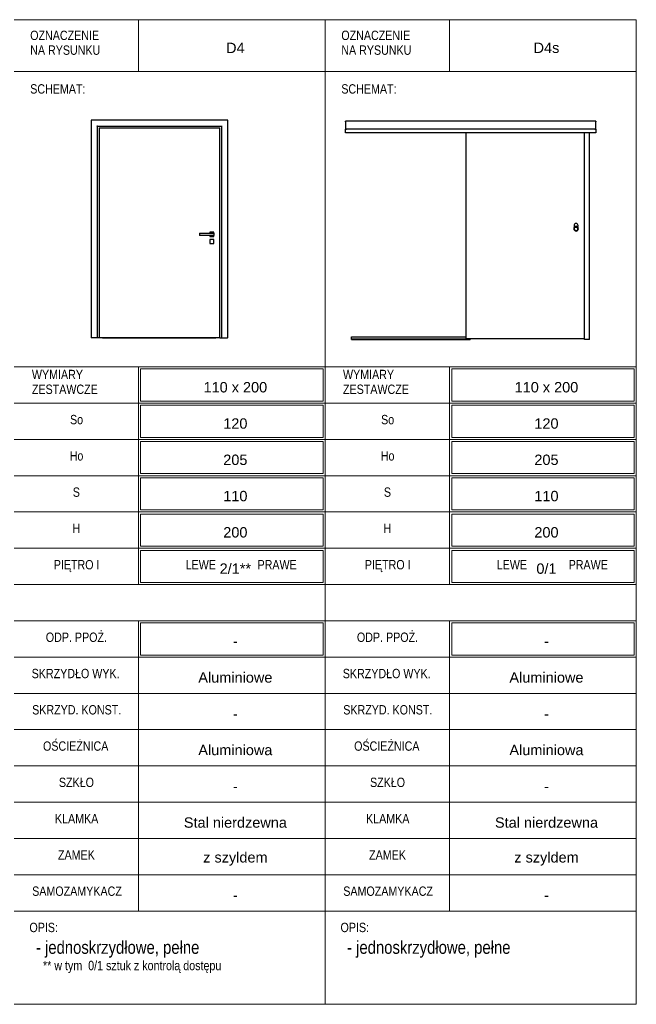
# Model space of a CAD drawing. Header units: centimetres. Extents: x -159 to 1449, y -1163 to 778.
# Tile 5 of 6: x 226 to 821, y -172 to 778. Entities that reach past the tile are written whole.
import ezdxf

# ---------------------------------------------------------------- set-up
doc = ezdxf.new("R2010")
doc.units = ezdxf.units.CM
for name, color, linetype, lineweight in [('A-ANNO-NOTE', 131, 'Continuous', 13), ('A-DETL-THIN', 151, 'Continuous', 18), ('A-DOOR', 31, 'Continuous', 25), ('A-DOOR-FRAM', 31, 'Continuous', 25), ('G-ANNO-TEXT', 231, 'Continuous', 13)]:
    doc.layers.add(name, color=color, linetype=linetype, lineweight=lineweight)
doc.styles.add('Arial Narrow', font='ARIALN.TTF', dxfattribs={"height": 9})
doc.styles.add('Arial Narrow_1', font='ARIALN.TTF', dxfattribs={"height": 12.5})
doc.styles.add('Arial_1', font='arial.ttf', dxfattribs={"height": 10})

# ---------------------------------------------------------------- blocks, each defined once
blk = doc.blocks.new('Family - ___-2488283-Projekt 1 - Zestawienie stolarki drzwiowej')
at = {"layer": 'A-DOOR'}
for p, q in [((302.58, 673.84), (419.08, 673.84)), ((302.58, 673.84), (302.58, 471.05)), ((419.08, 471.05), (419.08, 673.84)), ((399.33, 572.05), (413.33, 572.05)), ((399.33, 572.05), (399.33, 570.05)), ((413.33, 570.05), (399.33, 570.05)), ((409.33, 573.05), (409.33, 572.05)), ((413.33, 573.05), (409.33, 573.05)), ((409.33, 570.05), (409.33, 569.05)), ((413.33, 572.05), (413.33, 573.05)), ((413.33, 572.05), (413.33, 570.05)), ((413.33, 569.05), (413.33, 570.05)), ((409.33, 569.05), (413.33, 569.05)), ((409.33, 566.05), (409.33, 562.05)), ((413.33, 566.05), (409.33, 566.05)), ((409.33, 562.05), (413.33, 562.05)), ((413.33, 562.05), (413.33, 566.05)), ((419.08, 471.05), (302.58, 471.05)), ((305.83, 471.05), (415.19, 471.05))]:
    blk.add_line(p, q, dxfattribs=at)
at = {"layer": 'A-DOOR-FRAM'}
for p, q in [((295.08, 681.3), (295.08, 471.05)), ((426.58, 681.3), (295.08, 681.3)), ((301.08, 471.05), (301.08, 675.3)), ((301.08, 675.3), (420.58, 675.3)), ((420.58, 675.3), (420.58, 471.05)), ((426.58, 471.05), (426.58, 681.3)), ((295.38, 471.05), (295.08, 471.05)), ((300.78, 471.05), (295.38, 471.05)), ((301.08, 471.05), (300.78, 471.05)), ((302.58, 471.05), (301.08, 471.05)), ((419.08, 471.05), (420.58, 471.05)), ((420.88, 471.05), (420.58, 471.05)), ((420.88, 471.05), (426.28, 471.05)), ((426.58, 471.05), (426.28, 471.05))]:
    blk.add_line(p, q, dxfattribs=at)
for points, knots in [([(295.38, 681), (295.35, 681.03), (295.31, 681.07), (295.26, 681.12), (295.23, 681.15), (295.21, 681.17), (295.19, 681.19), (295.17, 681.21), (295.15, 681.23), (295.14, 681.24), (295.12, 681.26), (295.1, 681.28), (295.08, 681.3), (295.08, 681.3), (295.08, 681.3)], [0, 0, 0, 0, 0.166667, 0.25, 0.333333, 0.375, 0.416667, 0.5, 0.541667, 0.583333, 0.666667, 0.75, 0.833333, 1, 1, 1, 1]), ([(301.08, 675.3), (301.08, 675.3), (301.07, 675.31), (301.06, 675.32), (301.04, 675.34), (301.02, 675.36), (301, 675.38), (300.99, 675.39), (300.96, 675.42), (300.94, 675.45), (300.91, 675.47), (300.89, 675.49), (300.84, 675.54), (300.81, 675.58), (300.78, 675.6)], [0, 0, 0, 0, 0.166667, 0.25, 0.333333, 0.416667, 0.458333, 0.5, 0.583333, 0.666667, 0.708333, 0.75, 0.833333, 1, 1, 1, 1]), ([(420.58, 675.3), (420.58, 675.3), (420.58, 675.31), (420.6, 675.32), (420.62, 675.34), (420.64, 675.36), (420.65, 675.38), (420.67, 675.39), (420.7, 675.42), (420.72, 675.45), (420.75, 675.47), (420.77, 675.49), (420.81, 675.54), (420.85, 675.58), (420.88, 675.6)], [0, 0, 0, 0, 0.166667, 0.25, 0.333333, 0.416667, 0.458333, 0.5, 0.583333, 0.666667, 0.708333, 0.75, 0.833333, 1, 1, 1, 1]), ([(426.28, 681), (426.31, 681.03), (426.34, 681.07), (426.39, 681.12), (426.42, 681.15), (426.45, 681.17), (426.47, 681.19), (426.49, 681.21), (426.5, 681.23), (426.52, 681.24), (426.54, 681.26), (426.56, 681.28), (426.57, 681.3), (426.58, 681.3), (426.58, 681.3)], [0, 0, 0, 0, 0.166667, 0.25, 0.333333, 0.375, 0.416667, 0.5, 0.541667, 0.583333, 0.666667, 0.75, 0.833333, 1, 1, 1, 1])]:
    blk.add_open_spline(points, degree=3, knots=knots, dxfattribs=at)
blk = doc.blocks.new('Family - ___-2488957-Projekt 1 - Zestawienie stolarki drzwiowej')
at = {"layer": 'A-DOOR'}
for p, q in [((656.13, 668.93), (656.13, 470.55)), ((546.13, 472.05), (656.13, 472.05)), ((546.13, 470.15), (546.13, 472.05)), ((546.13, 469.55), (546.13, 470.15)), ((546.13, 470.15), (660.53, 470.15)), ((546.13, 469.55), (660.53, 469.55)), ((656.13, 470.55), (770.53, 470.55)), ((660.53, 470.55), (660.53, 470.15)), ((660.53, 470.15), (660.53, 469.55))]:
    blk.add_line(p, q, dxfattribs=at)
for centre, radius, start, end in [((762.53, 579.55), 2, 0, 180), ((762.53, 579.55), 2, 180, 221.66787), ((762.53, 579.55), 2, 318.33213, 0), ((762.53, 576.55), 2.3, 90, 270), ((762.53, 576.55), 1.85, 90, 270), ((762.53, 579.55), 2, 234.85593, 305.14407), ((762.53, 576.55), 2.3, 270, 90), ((762.53, 576.55), 1.85, 270, 90)]:
    blk.add_arc(centre, radius, start, end, dxfattribs=at)
at = {"layer": 'A-DOOR-FRAM'}
for p, q in [((541.13, 680.15), (540.13, 680.15)), ((540.13, 679.65), (540.13, 680.15)), ((540.13, 679.65), (540.13, 672.51)), ((780.53, 680.15), (541.13, 680.15)), ((781.53, 680.15), (780.53, 680.15)), ((781.53, 680.15), (781.53, 679.65)), ((781.53, 672.51), (781.53, 679.65)), ((540.13, 672.51), (541.13, 672.51)), ((540.13, 668.93), (540.13, 672.51)), ((541.13, 668.93), (540.13, 668.93)), ((780.53, 672.51), (541.13, 672.51)), ((780.53, 668.93), (541.13, 668.93)), ((770.53, 469.55), (770.53, 668.93)), ((775.53, 469.55), (775.53, 668.93)), ((780.53, 672.51), (781.53, 672.51)), ((781.53, 668.93), (780.53, 668.93)), ((781.53, 672.51), (781.53, 668.93)), ((775.53, 469.55), (770.53, 469.55))]:
    blk.add_line(p, q, dxfattribs=at)

msp = doc.modelspace()

# ---------------------------------------------------------------- linework, layer by layer
at = {"layer": 'A-DETL-THIN'}
for p, q in [((220.6, 778.15), (520.6, 778.15)), ((340.6, 728.15), (340.6, 778.15)), ((520.6, 778.15), (520.6, 728.15)), ((520.6, 778.15), (820.6, 778.15)), ((520.6, 778.15), (520.6, -171.85)), ((640.6, 728.15), (640.6, 778.15)), ((820.6, 778.15), (820.6, 728.15)), ((220.6, 728.15), (520.6, 728.15)), ((520.6, 443.15), (520.6, 728.15)), ((520.6, 728.15), (820.6, 728.15)), ((820.6, 443.15), (820.6, 728.15)), ((220.6, 443.15), (520.6, 443.15)), ((340.6, 443.15), (340.6, 408.15)), ((342.6, 441.15), (518.6, 441.15)), ((342.6, 410.15), (342.6, 441.15)), ((518.6, 441.15), (518.6, 410.15)), ((520.6, 443.15), (520.6, -171.85)), ((520.6, 443.15), (820.6, 443.15)), ((640.6, 443.15), (640.6, 408.15)), ((642.6, 441.15), (818.6, 441.15)), ((642.6, 410.15), (642.6, 441.15)), ((818.6, 441.15), (818.6, 410.15)), ((820.6, 443.15), (820.6, -171.85)), ((518.6, 410.15), (342.6, 410.15)), ((818.6, 410.15), (642.6, 410.15)), ((220.6, 408.15), (520.6, 408.15)), ((340.6, 408.15), (340.6, 373.15)), ((342.6, 406.15), (518.6, 406.15)), ((342.6, 375.15), (342.6, 406.15)), ((518.6, 406.15), (518.6, 375.15)), ((520.6, 408.15), (820.6, 408.15)), ((640.6, 408.15), (640.6, 373.15)), ((642.6, 406.15), (818.6, 406.15)), ((642.6, 375.15), (642.6, 406.15)), ((818.6, 406.15), (818.6, 375.15)), ((220.6, 373.15), (520.6, 373.15)), ((340.6, 373.15), (340.6, 338.15)), ((518.6, 375.15), (342.6, 375.15)), ((342.6, 371.15), (518.6, 371.15)), ((342.6, 340.15), (342.6, 371.15)), ((518.6, 371.15), (518.6, 340.15)), ((520.6, 373.15), (820.6, 373.15)), ((640.6, 373.15), (640.6, 338.15)), ((818.6, 375.15), (642.6, 375.15)), ((642.6, 371.15), (818.6, 371.15)), ((642.6, 340.15), (642.6, 371.15)), ((818.6, 371.15), (818.6, 340.15)), ((220.6, 338.15), (520.6, 338.15)), ((340.6, 338.15), (340.6, 303.15)), ((518.6, 340.15), (342.6, 340.15)), ((342.6, 336.15), (518.6, 336.15)), ((342.6, 305.15), (342.6, 336.15)), ((518.6, 336.15), (518.6, 305.15)), ((520.6, 338.15), (820.6, 338.15)), ((640.6, 338.15), (640.6, 303.15)), ((818.6, 340.15), (642.6, 340.15)), ((642.6, 336.15), (818.6, 336.15)), ((642.6, 305.15), (642.6, 336.15)), ((818.6, 336.15), (818.6, 305.15)), ((518.6, 305.15), (342.6, 305.15)), ((818.6, 305.15), (642.6, 305.15)), ((220.6, 303.15), (520.6, 303.15)), ((340.6, 303.15), (340.6, 268.15)), ((342.6, 270.15), (342.6, 301.15)), ((342.6, 301.15), (518.6, 301.15)), ((518.6, 301.15), (518.6, 270.15)), ((520.6, 303.15), (820.6, 303.15)), ((640.6, 303.15), (640.6, 268.15)), ((642.6, 270.15), (642.6, 301.15)), ((642.6, 301.15), (818.6, 301.15)), ((818.6, 301.15), (818.6, 270.15)), ((220.6, 268.15), (520.6, 268.15)), ((340.6, 268.15), (340.6, 233.15)), ((518.6, 270.15), (342.6, 270.15)), ((342.6, 266.15), (518.6, 266.15)), ((342.6, 235.15), (342.6, 266.15)), ((518.6, 266.15), (518.6, 235.15)), ((520.6, 268.15), (820.6, 268.15)), ((640.6, 268.15), (640.6, 233.15)), ((818.6, 270.15), (642.6, 270.15)), ((642.6, 266.15), (818.6, 266.15)), ((642.6, 235.15), (642.6, 266.15)), ((818.6, 266.15), (818.6, 235.15)), ((220.6, 233.15), (520.6, 233.15)), ((518.6, 235.15), (342.6, 235.15)), ((520.6, 233.15), (820.6, 233.15)), ((818.6, 235.15), (642.6, 235.15)), ((220.6, 198.15), (520.6, 198.15)), ((340.6, 198.15), (340.6, 163.15)), ((342.6, 196.15), (518.6, 196.15)), ((342.6, 165.15), (342.6, 196.15)), ((518.6, 196.15), (518.6, 165.15)), ((520.6, 198.15), (820.6, 198.15)), ((640.6, 198.15), (640.6, 163.15)), ((642.6, 196.15), (818.6, 196.15)), ((642.6, 165.15), (642.6, 196.15)), ((818.6, 196.15), (818.6, 165.15)), ((220.6, 163.15), (520.6, 163.15)), ((340.6, 163.15), (340.6, 128.15)), ((518.6, 165.15), (342.6, 165.15)), ((520.6, 163.15), (820.6, 163.15)), ((640.6, 163.15), (640.6, 128.15)), ((818.6, 165.15), (642.6, 165.15)), ((220.6, 128.15), (520.6, 128.15)), ((340.6, 128.15), (340.6, 93.15)), ((520.6, 128.15), (820.6, 128.15)), ((640.6, 128.15), (640.6, 93.15)), ((220.6, 93.15), (520.6, 93.15)), ((340.6, 93.15), (340.6, 58.15)), ((520.6, 93.15), (820.6, 93.15)), ((640.6, 93.15), (640.6, 58.15)), ((220.6, 58.15), (520.6, 58.15)), ((340.6, 58.15), (340.6, 23.15)), ((520.6, 58.15), (820.6, 58.15)), ((640.6, 58.15), (640.6, 23.15)), ((220.6, 23.15), (520.6, 23.15)), ((340.6, 23.15), (340.6, -11.85)), ((520.6, 23.15), (820.6, 23.15)), ((640.6, 23.15), (640.6, -11.85)), ((220.6, -11.85), (520.6, -11.85)), ((340.6, -11.85), (340.6, -46.85)), ((520.6, -11.85), (820.6, -11.85)), ((640.6, -11.85), (640.6, -46.85)), ((220.6, -46.85), (520.6, -46.85)), ((340.6, -46.85), (340.6, -81.85)), ((520.6, -46.85), (820.6, -46.85)), ((640.6, -46.85), (640.6, -81.85)), ((220.6, -81.85), (520.6, -81.85)), ((520.6, -81.85), (820.6, -81.85)), ((220.6, -171.85), (520.6, -171.85)), ((520.6, -171.85), (820.6, -171.85))]:
    msp.add_line(p, q, dxfattribs=at)

# ---------------------------------------------------------------- block references
at = {"lineweight": 25}
for name in ['Family - ___-2488283-Projekt 1 - Zestawienie stolarki drzwiowej', 'Family - ___-2488957-Projekt 1 - Zestawienie stolarki drzwiowej']:
    msp.add_blockref(name, (0, 0), dxfattribs=at)

# ---------------------------------------------------------------- texts
at = {"layer": 'A-ANNO-NOTE', "char_height": 10, "attachment_point": 5, "line_spacing_factor": 0.936439, "style": 'Arial_1', "bg_fill": 3, "box_fill_scale": 1.25, "bg_fill_color": 256, "bg_fill_true_color": 13158600, "bg_fill_transparency": 0}
for s, insert, width in [('\\pxqc,t6.35,12.7,19.05,25.4,31.75,38.1,44.45,50.8,57.15,63.5,69.85,76.2,82.55,88.9,95.25,101.6,107.95,114.3,120.65,127,133.35,139.7,146.05,152.4,158.75,165.1,171.45,177.8,184.15,190.5,196.85,203.2;{D4}', (433.97, 750.96), 18.55), ('\\pxqc,t6.35,12.7,19.05,25.4,31.75,38.1,44.45,50.8,57.15,63.5,69.85,76.2,82.55,88.9,95.25,101.6,107.95,114.3,120.65,127,133.35,139.7,146.05,152.4,158.75,165.1,171.45,177.8,184.15,190.5,196.85,203.2;{D4s}', (733.97, 750.96), 25.8), ('\\pxqc,t6.35,12.7,19.05,25.4,31.75,38.1,44.45,50.8,57.15,63.5,69.85,76.2,82.55,88.9,95.25,101.6,107.95,114.3,120.65,127,133.35,139.7,146.05,152.4,158.75,165.1,171.45,177.8,184.15,190.5,196.85,203.2;{110 x 200}', (433.97, 423.46), 63.2), ('\\pxqc,t6.35,12.7,19.05,25.4,31.75,38.1,44.45,50.8,57.15,63.5,69.85,76.2,82.55,88.9,95.25,101.6,107.95,114.3,120.65,127,133.35,139.7,146.05,152.4,158.75,165.1,171.45,177.8,184.15,190.5,196.85,203.2;{110 x 200}', (733.97, 423.46), 63.2), ('\\pxqc,t6.35,12.7,19.05,25.4,31.75,38.1,44.45,50.8,57.15,63.5,69.85,76.2,82.55,88.9,95.25,101.6,107.95,114.3,120.65,127,133.35,139.7,146.05,152.4,158.75,165.1,171.45,177.8,184.15,190.5,196.85,203.2;{120}', (433.97, 388.46), 24.15), ('\\pxqc,t6.35,12.7,19.05,25.4,31.75,38.1,44.45,50.8,57.15,63.5,69.85,76.2,82.55,88.9,95.25,101.6,107.95,114.3,120.65,127,133.35,139.7,146.05,152.4,158.75,165.1,171.45,177.8,184.15,190.5,196.85,203.2;{120}', (733.97, 388.46), 24.15), ('\\pxqc,t6.35,12.7,19.05,25.4,31.75,38.1,44.45,50.8,57.15,63.5,69.85,76.2,82.55,88.9,95.25,101.6,107.95,114.3,120.65,127,133.35,139.7,146.05,152.4,158.75,165.1,171.45,177.8,184.15,190.5,196.85,203.2;{205}', (433.97, 353.46), 24.15), ('\\pxqc,t6.35,12.7,19.05,25.4,31.75,38.1,44.45,50.8,57.15,63.5,69.85,76.2,82.55,88.9,95.25,101.6,107.95,114.3,120.65,127,133.35,139.7,146.05,152.4,158.75,165.1,171.45,177.8,184.15,190.5,196.85,203.2;{205}', (733.97, 353.46), 24.15), ('\\pxqc,t6.35,12.7,19.05,25.4,31.75,38.1,44.45,50.8,57.15,63.5,69.85,76.2,82.55,88.9,95.25,101.6,107.95,114.3,120.65,127,133.35,139.7,146.05,152.4,158.75,165.1,171.45,177.8,184.15,190.5,196.85,203.2;{110}', (433.97, 318.46), 24.15), ('\\pxqc,t6.35,12.7,19.05,25.4,31.75,38.1,44.45,50.8,57.15,63.5,69.85,76.2,82.55,88.9,95.25,101.6,107.95,114.3,120.65,127,133.35,139.7,146.05,152.4,158.75,165.1,171.45,177.8,184.15,190.5,196.85,203.2;{110}', (733.97, 318.46), 24.15), ('\\pxqc,t6.35,12.7,19.05,25.4,31.75,38.1,44.45,50.8,57.15,63.5,69.85,76.2,82.55,88.9,95.25,101.6,107.95,114.3,120.65,127,133.35,139.7,146.05,152.4,158.75,165.1,171.45,177.8,184.15,190.5,196.85,203.2;{200}', (433.97, 283.46), 24.15), ('\\pxqc,t6.35,12.7,19.05,25.4,31.75,38.1,44.45,50.8,57.15,63.5,69.85,76.2,82.55,88.9,95.25,101.6,107.95,114.3,120.65,127,133.35,139.7,146.05,152.4,158.75,165.1,171.45,177.8,184.15,190.5,196.85,203.2;{200}', (733.97, 283.46), 24.15), ('\\pxqc,t6.35,12.7,19.05,25.4,31.75,38.1,44.45,50.8,57.15,63.5,69.85,76.2,82.55,88.9,95.25,101.6,107.95,114.3,120.65,127,133.35,139.7,146.05,152.4,158.75,165.1,171.45,177.8,184.15,190.5,196.85,203.2;{-}', (434, 178.46), 4.95), ('\\pxqc,t6.35,12.7,19.05,25.4,31.75,38.1,44.45,50.8,57.15,63.5,69.85,76.2,82.55,88.9,95.25,101.6,107.95,114.3,120.65,127,133.35,139.7,146.05,152.4,158.75,165.1,171.45,177.8,184.15,190.5,196.85,203.2;{-}', (734, 178.46), 4.95), ('\\pxqc,t6.35,12.7,19.05,25.4,31.75,38.1,44.45,50.8,57.15,63.5,69.85,76.2,82.55,88.9,95.25,101.6,107.95,114.3,120.65,127,133.35,139.7,146.05,152.4,158.75,165.1,171.45,177.8,184.15,190.5,196.85,203.2;{Aluminiowe}', (433.97, 143.46), 73.1), ('\\pxqc,t6.35,12.7,19.05,25.4,31.75,38.1,44.45,50.8,57.15,63.5,69.85,76.2,82.55,88.9,95.25,101.6,107.95,114.3,120.65,127,133.35,139.7,146.05,152.4,158.75,165.1,171.45,177.8,184.15,190.5,196.85,203.2;{Aluminiowe}', (733.97, 143.46), 73.1), ('\\pxqc,t6.35,12.7,19.05,25.4,31.75,38.1,44.45,50.8,57.15,63.5,69.85,76.2,82.55,88.9,95.25,101.6,107.95,114.3,120.65,127,133.35,139.7,146.05,152.4,158.75,165.1,171.45,177.8,184.15,190.5,196.85,203.2;{-}', (434, 108.46), 4.95), ('\\pxqc,t6.35,12.7,19.05,25.4,31.75,38.1,44.45,50.8,57.15,63.5,69.85,76.2,82.55,88.9,95.25,101.6,107.95,114.3,120.65,127,133.35,139.7,146.05,152.4,158.75,165.1,171.45,177.8,184.15,190.5,196.85,203.2;{-}', (734, 108.46), 4.95), ('\\pxqc,t6.35,12.7,19.05,25.4,31.75,38.1,44.45,50.8,57.15,63.5,69.85,76.2,82.55,88.9,95.25,101.6,107.95,114.3,120.65,127,133.35,139.7,146.05,152.4,158.75,165.1,171.45,177.8,184.15,190.5,196.85,203.2;{Aluminiowa}', (433.97, 73.46), 73.1), ('\\pxqc,t6.35,12.7,19.05,25.4,31.75,38.1,44.45,50.8,57.15,63.5,69.85,76.2,82.55,88.9,95.25,101.6,107.95,114.3,120.65,127,133.35,139.7,146.05,152.4,158.75,165.1,171.45,177.8,184.15,190.5,196.85,203.2;{Aluminiowa}', (733.97, 73.46), 73.1), ('\\pxqc,t6.35,12.7,19.05,25.4,31.75,38.1,44.45,50.8,57.15,63.5,69.85,76.2,82.55,88.9,95.25,101.6,107.95,114.3,120.65,127,133.35,139.7,146.05,152.4,158.75,165.1,171.45,177.8,184.15,190.5,196.85,203.2;{-}', (434, 38.46), 4.95), ('\\pxqc,t6.35,12.7,19.05,25.4,31.75,38.1,44.45,50.8,57.15,63.5,69.85,76.2,82.55,88.9,95.25,101.6,107.95,114.3,120.65,127,133.35,139.7,146.05,152.4,158.75,165.1,171.45,177.8,184.15,190.5,196.85,203.2;{-}', (734, 38.46), 4.95), ('\\pxqc,t6.35,12.7,19.05,25.4,31.75,38.1,44.45,50.8,57.15,63.5,69.85,76.2,82.55,88.9,95.25,101.6,107.95,114.3,120.65,127,133.35,139.7,146.05,152.4,158.75,165.1,171.45,177.8,184.15,190.5,196.85,203.2;{z szyldem}', (434, -31.54), 63.5), ('\\pxqc,t6.35,12.7,19.05,25.4,31.75,38.1,44.45,50.8,57.15,63.5,69.85,76.2,82.55,88.9,95.25,101.6,107.95,114.3,120.65,127,133.35,139.7,146.05,152.4,158.75,165.1,171.45,177.8,184.15,190.5,196.85,203.2;{z szyldem}', (734, -31.54), 63.5), ('\\pxqc,t6.35,12.7,19.05,25.4,31.75,38.1,44.45,50.8,57.15,63.5,69.85,76.2,82.55,88.9,95.25,101.6,107.95,114.3,120.65,127,133.35,139.7,146.05,152.4,158.75,165.1,171.45,177.8,184.15,190.5,196.85,203.2;{-}', (434, -66.54), 4.95), ('\\pxqc,t6.35,12.7,19.05,25.4,31.75,38.1,44.45,50.8,57.15,63.5,69.85,76.2,82.55,88.9,95.25,101.6,107.95,114.3,120.65,127,133.35,139.7,146.05,152.4,158.75,165.1,171.45,177.8,184.15,190.5,196.85,203.2;{-}', (734, -66.54), 4.95)]:
    msp.add_mtext(s, dxfattribs=dict(at, insert=insert, width=width))
at = {"layer": 'G-ANNO-TEXT', "color": 7, "line_spacing_factor": 0.949189}
for s, insert, char_height, width, attachment_point, style in [('\\pxt7.05556,14.11111,21.16667,28.22222,35.27778,42.33333,49.38889,56.44444,63.5,70.55556,77.61111,84.66667,91.72222,98.77778,105.83333,112.88889,119.94444,127,134.05556,141.11111,148.16667,155.22222,162.27778,169.33333,176.38889,183.44444,190.5,197.55556,204.61111,211.66667,218.72222,225.77778;{OZNACZENIE NA RYSUNKU}', (236.15, 767.53), 9, 77.75, 1, 'Arial Narrow'), ('\\pxt7.05556,14.11111,21.16667,28.22222,35.27778,42.33333,49.38889,56.44444,63.5,70.55556,77.61111,84.66667,91.72222,98.77778,105.83333,112.88889,119.94444,127,134.05556,141.11111,148.16667,155.22222,162.27778,169.33333,176.38889,183.44444,190.5,197.55556,204.61111,211.66667,218.72222,225.77778;{OZNACZENIE NA RYSUNKU}', (536.15, 767.53), 9, 77.75, 1, 'Arial Narrow'), ('\\pxt7.05556,14.11111,21.16667,28.22222,35.27778,42.33333,49.38889,56.44444,63.5,70.55556,77.61111,84.66667,91.72222,98.77778,105.83333,112.88889,119.94444,127,134.05556,141.11111,148.16667,155.22222,162.27778,169.33333,176.38889,183.44444,190.5,197.55556,204.61111,211.66667,218.72222,225.77778;{SCHEMAT:}', (236.15, 715.87), 9, 52.4695, 1, 'Arial Narrow'), ('\\pxt7.05556,14.11111,21.16667,28.22222,35.27778,42.33333,49.38889,56.44444,63.5,70.55556,77.61111,84.66667,91.72222,98.77778,105.83333,112.88889,119.94444,127,134.05556,141.11111,148.16667,155.22222,162.27778,169.33333,176.38889,183.44444,190.5,197.55556,204.61111,211.66667,218.72222,225.77778;{SCHEMAT:}', (536.15, 715.87), 9, 52.4695, 1, 'Arial Narrow'), ('\\pxt7.05556,14.11111,21.16667,28.22222,35.27778,42.33333,49.38889,56.44444,63.5,70.55556,77.61111,84.66667,91.72222,98.77778,105.83333,112.88889,119.94444,127,134.05556,141.11111,148.16667,155.22222,162.27778,169.33333,176.38889,183.44444,190.5,197.55556,204.61111,211.66667,218.72222,225.77778;{WYMIARY\\PZESTAWCZE}', (237.77, 440.32), 9, 99.55, 1, 'Arial Narrow'), ('\\pxt7.05556,14.11111,21.16667,28.22222,35.27778,42.33333,49.38889,56.44444,63.5,70.55556,77.61111,84.66667,91.72222,98.77778,105.83333,112.88889,119.94444,127,134.05556,141.11111,148.16667,155.22222,162.27778,169.33333,176.38889,183.44444,190.5,197.55556,204.61111,211.66667,218.72222,225.77778;{WYMIARY\\PZESTAWCZE}', (537.77, 440.32), 9, 99.55, 1, 'Arial Narrow'), ('\\pxqc,t7.05556,14.11111,21.16667,28.22222,35.27778,42.33333,49.38889,56.44444,63.5,70.55556,77.61111,84.66667,91.72222,98.77778,105.83333,112.88889,119.94444,127,134.05556,141.11111,148.16667,155.22222,162.27778,169.33333,176.38889,183.44444,190.5,197.55556,204.61111,211.66667,218.72222,225.77778;{So}', (280.82, 396.81), 9, 38.7, 2, 'Arial Narrow'), ('\\pxqc,t7.05556,14.11111,21.16667,28.22222,35.27778,42.33333,49.38889,56.44444,63.5,70.55556,77.61111,84.66667,91.72222,98.77778,105.83333,112.88889,119.94444,127,134.05556,141.11111,148.16667,155.22222,162.27778,169.33333,176.38889,183.44444,190.5,197.55556,204.61111,211.66667,218.72222,225.77778;{So}', (580.82, 396.81), 9, 38.7, 2, 'Arial Narrow'), ('\\pxqc,t7.05556,14.11111,21.16667,28.22222,35.27778,42.33333,49.38889,56.44444,63.5,70.55556,77.61111,84.66667,91.72222,98.77778,105.83333,112.88889,119.94444,127,134.05556,141.11111,148.16667,155.22222,162.27778,169.33333,176.38889,183.44444,190.5,197.55556,204.61111,211.66667,218.72222,225.77778;{Ho}', (280.8, 361.81), 9, 38.7, 2, 'Arial Narrow'), ('\\pxqc,t7.05556,14.11111,21.16667,28.22222,35.27778,42.33333,49.38889,56.44444,63.5,70.55556,77.61111,84.66667,91.72222,98.77778,105.83333,112.88889,119.94444,127,134.05556,141.11111,148.16667,155.22222,162.27778,169.33333,176.38889,183.44444,190.5,197.55556,204.61111,211.66667,218.72222,225.77778;{Ho}', (580.8, 361.81), 9, 38.7, 2, 'Arial Narrow'), ('\\pxqc,t7.05556,14.11111,21.16667,28.22222,35.27778,42.33333,49.38889,56.44444,63.5,70.55556,77.61111,84.66667,91.72222,98.77778,105.83333,112.88889,119.94444,127,134.05556,141.11111,148.16667,155.22222,162.27778,169.33333,176.38889,183.44444,190.5,197.55556,204.61111,211.66667,218.72222,225.77778;{S}', (280.65, 326.81), 9, 38.7, 2, 'Arial Narrow'), ('\\pxqc,t7.05556,14.11111,21.16667,28.22222,35.27778,42.33333,49.38889,56.44444,63.5,70.55556,77.61111,84.66667,91.72222,98.77778,105.83333,112.88889,119.94444,127,134.05556,141.11111,148.16667,155.22222,162.27778,169.33333,176.38889,183.44444,190.5,197.55556,204.61111,211.66667,218.72222,225.77778;{S}', (580.65, 326.81), 9, 38.7, 2, 'Arial Narrow'), ('\\pxqc,t7.05556,14.11111,21.16667,28.22222,35.27778,42.33333,49.38889,56.44444,63.5,70.55556,77.61111,84.66667,91.72222,98.77778,105.83333,112.88889,119.94444,127,134.05556,141.11111,148.16667,155.22222,162.27778,169.33333,176.38889,183.44444,190.5,197.55556,204.61111,211.66667,218.72222,225.77778;{H}', (280.65, 291.81), 9, 38.7, 2, 'Arial Narrow'), ('\\pxqc,t7.05556,14.11111,21.16667,28.22222,35.27778,42.33333,49.38889,56.44444,63.5,70.55556,77.61111,84.66667,91.72222,98.77778,105.83333,112.88889,119.94444,127,134.05556,141.11111,148.16667,155.22222,162.27778,169.33333,176.38889,183.44444,190.5,197.55556,204.61111,211.66667,218.72222,225.77778;{H}', (580.65, 291.81), 9, 38.7, 2, 'Arial Narrow'), ('\\pxqc,t7.05556,14.11111,21.16667,28.22222,35.27778,42.33333,49.38889,56.44444,63.5,70.55556,77.61111,84.66667,91.72222,98.77778,105.83333,112.88889,119.94444,127,134.05556,141.11111,148.16667,155.22222,162.27778,169.33333,176.38889,183.44444,190.5,197.55556,204.61111,211.66667,218.72222,225.77778;{PIĘTRO I}', (280.89, 256.81), 9, 105.5, 2, 'Arial Narrow'), ('\\pxqc,t7.05556,14.11111,21.16667,28.22222,35.27778,42.33333,49.38889,56.44444,63.5,70.55556,77.61111,84.66667,91.72222,98.77778,105.83333,112.88889,119.94444,127,134.05556,141.11111,148.16667,155.22222,162.27778,169.33333,176.38889,183.44444,190.5,197.55556,204.61111,211.66667,218.72222,225.77778;{LEWE    ^I         PRAWE}', (439.6, 256.81), 9, 140.9, 2, 'Arial Narrow'), ('\\pxqc,t7.05556,14.11111,21.16667,28.22222,35.27778,42.33333,49.38889,56.44444,63.5,70.55556,77.61111,84.66667,91.72222,98.77778,105.83333,112.88889,119.94444,127,134.05556,141.11111,148.16667,155.22222,162.27778,169.33333,176.38889,183.44444,190.5,197.55556,204.61111,211.66667,218.72222,225.77778;{PIĘTRO I}', (580.89, 256.81), 9, 105.5, 2, 'Arial Narrow'), ('\\pxqc,t7.05556,14.11111,21.16667,28.22222,35.27778,42.33333,49.38889,56.44444,63.5,70.55556,77.61111,84.66667,91.72222,98.77778,105.83333,112.88889,119.94444,127,134.05556,141.11111,148.16667,155.22222,162.27778,169.33333,176.38889,183.44444,190.5,197.55556,204.61111,211.66667,218.72222,225.77778;{LEWE    ^I         PRAWE}', (739.6, 256.81), 9, 140.9, 2, 'Arial Narrow'), ('\\pxqc,t7.05556,14.11111,21.16667,28.22222,35.27778,42.33333,49.38889,56.44444,63.5,70.55556,77.61111,84.66667,91.72222,98.77778,105.83333,112.88889,119.94444,127,134.05556,141.11111,148.16667,155.22222,162.27778,169.33333,176.38889,183.44444,190.5,197.55556,204.61111,211.66667,218.72222,225.77778;{ODP. PPOŻ.}', (280.69, 186.81), 9, 127, 2, 'Arial Narrow'), ('\\pxqc,t7.05556,14.11111,21.16667,28.22222,35.27778,42.33333,49.38889,56.44444,63.5,70.55556,77.61111,84.66667,91.72222,98.77778,105.83333,112.88889,119.94444,127,134.05556,141.11111,148.16667,155.22222,162.27778,169.33333,176.38889,183.44444,190.5,197.55556,204.61111,211.66667,218.72222,225.77778;{ODP. PPOŻ.}', (580.69, 186.81), 9, 127, 2, 'Arial Narrow'), ('\\pxqc,t7.05556,14.11111,21.16667,28.22222,35.27778,42.33333,49.38889,56.44444,63.5,70.55556,77.61111,84.66667,91.72222,98.77778,105.83333,112.88889,119.94444,127,134.05556,141.11111,148.16667,155.22222,162.27778,169.33333,176.38889,183.44444,190.5,197.55556,204.61111,211.66667,218.72222,225.77778;{SKRZYDŁO WYK.}', (279.94, 151.81), 9, 128.35, 2, 'Arial Narrow'), ('\\pxqc,t7.05556,14.11111,21.16667,28.22222,35.27778,42.33333,49.38889,56.44444,63.5,70.55556,77.61111,84.66667,91.72222,98.77778,105.83333,112.88889,119.94444,127,134.05556,141.11111,148.16667,155.22222,162.27778,169.33333,176.38889,183.44444,190.5,197.55556,204.61111,211.66667,218.72222,225.77778;{SKRZYDŁO WYK.}', (579.94, 151.81), 9, 128.35, 2, 'Arial Narrow'), ('\\pxqc,t7.05556,14.11111,21.16667,28.22222,35.27778,42.33333,49.38889,56.44444,63.5,70.55556,77.61111,84.66667,91.72222,98.77778,105.83333,112.88889,119.94444,127,134.05556,141.11111,148.16667,155.22222,162.27778,169.33333,176.38889,183.44444,190.5,197.55556,204.61111,211.66667,218.72222,225.77778;{SKRZYD. KONST.}', (280.98, 116.81), 9, 121.7, 2, 'Arial Narrow'), ('\\pxqc,t7.05556,14.11111,21.16667,28.22222,35.27778,42.33333,49.38889,56.44444,63.5,70.55556,77.61111,84.66667,91.72222,98.77778,105.83333,112.88889,119.94444,127,134.05556,141.11111,148.16667,155.22222,162.27778,169.33333,176.38889,183.44444,190.5,197.55556,204.61111,211.66667,218.72222,225.77778;{SKRZYD. KONST.}', (580.98, 116.81), 9, 121.7, 2, 'Arial Narrow'), ('\\pxqc,t7.05556,14.11111,21.16667,28.22222,35.27778,42.33333,49.38889,56.44444,63.5,70.55556,77.61111,84.66667,91.72222,98.77778,105.83333,112.88889,119.94444,127,134.05556,141.11111,148.16667,155.22222,162.27778,169.33333,176.38889,183.44444,190.5,197.55556,204.61111,211.66667,218.72222,225.77778;{OŚCIEŻNICA}', (280, 81.81), 9, 97.9, 2, 'Arial Narrow'), ('\\pxqc,t7.05556,14.11111,21.16667,28.22222,35.27778,42.33333,49.38889,56.44444,63.5,70.55556,77.61111,84.66667,91.72222,98.77778,105.83333,112.88889,119.94444,127,134.05556,141.11111,148.16667,155.22222,162.27778,169.33333,176.38889,183.44444,190.5,197.55556,204.61111,211.66667,218.72222,225.77778;{OŚCIEŻNICA}', (580, 81.81), 9, 97.9, 2, 'Arial Narrow'), ('\\pxqc,t7.05556,14.11111,21.16667,28.22222,35.27778,42.33333,49.38889,56.44444,63.5,70.55556,77.61111,84.66667,91.72222,98.77778,105.83333,112.88889,119.94444,127,134.05556,141.11111,148.16667,155.22222,162.27778,169.33333,176.38889,183.44444,190.5,197.55556,204.61111,211.66667,218.72222,225.77778;{SZKŁO}', (280.71, 46.81), 9, 50.6, 2, 'Arial Narrow'), ('\\pxqc,t7.05556,14.11111,21.16667,28.22222,35.27778,42.33333,49.38889,56.44444,63.5,70.55556,77.61111,84.66667,91.72222,98.77778,105.83333,112.88889,119.94444,127,134.05556,141.11111,148.16667,155.22222,162.27778,169.33333,176.38889,183.44444,190.5,197.55556,204.61111,211.66667,218.72222,225.77778;{SZKŁO}', (580.71, 46.81), 9, 50.6, 2, 'Arial Narrow'), ('\\pxqc,t7.05556,14.11111,21.16667,28.22222,35.27778,42.33333,49.38889,56.44444,63.5,70.55556,77.61111,84.66667,91.72222,98.77778,105.83333,112.88889,119.94444,127,134.05556,141.11111,148.16667,155.22222,162.27778,169.33333,176.38889,183.44444,190.5,197.55556,204.61111,211.66667,218.72222,225.77778;{KLAMKA}', (280.92, 11.81), 9, 84, 2, 'Arial Narrow'), ('\\pxqc,t7.05556,14.11111,21.16667,28.22222,35.27778,42.33333,49.38889,56.44444,63.5,70.55556,77.61111,84.66667,91.72222,98.77778,105.83333,112.88889,119.94444,127,134.05556,141.11111,148.16667,155.22222,162.27778,169.33333,176.38889,183.44444,190.5,197.55556,204.61111,211.66667,218.72222,225.77778;{KLAMKA}', (580.92, 11.81), 9, 84, 2, 'Arial Narrow'), ('\\pxqc,t7.05556,14.11111,21.16667,28.22222,35.27778,42.33333,49.38889,56.44444,63.5,70.55556,77.61111,84.66667,91.72222,98.77778,105.83333,112.88889,119.94444,127,134.05556,141.11111,148.16667,155.22222,162.27778,169.33333,176.38889,183.44444,190.5,197.55556,204.61111,211.66667,218.72222,225.77778;{ZAMEK}', (280.71, -23.19), 9, 50.6, 2, 'Arial Narrow'), ('\\pxqc,t7.05556,14.11111,21.16667,28.22222,35.27778,42.33333,49.38889,56.44444,63.5,70.55556,77.61111,84.66667,91.72222,98.77778,105.83333,112.88889,119.94444,127,134.05556,141.11111,148.16667,155.22222,162.27778,169.33333,176.38889,183.44444,190.5,197.55556,204.61111,211.66667,218.72222,225.77778;{ZAMEK}', (580.71, -23.19), 9, 50.6, 2, 'Arial Narrow'), ('\\pxqc,t7.05556,14.11111,21.16667,28.22222,35.27778,42.33333,49.38889,56.44444,63.5,70.55556,77.61111,84.66667,91.72222,98.77778,105.83333,112.88889,119.94444,127,134.05556,141.11111,148.16667,155.22222,162.27778,169.33333,176.38889,183.44444,190.5,197.55556,204.61111,211.66667,218.72222,225.77778;{SAMOZAMYKACZ}', (281.27, -58.19), 9, 130.3, 2, 'Arial Narrow'), ('\\pxqc,t7.05556,14.11111,21.16667,28.22222,35.27778,42.33333,49.38889,56.44444,63.5,70.55556,77.61111,84.66667,91.72222,98.77778,105.83333,112.88889,119.94444,127,134.05556,141.11111,148.16667,155.22222,162.27778,169.33333,176.38889,183.44444,190.5,197.55556,204.61111,211.66667,218.72222,225.77778;{SAMOZAMYKACZ}', (581.27, -58.19), 9, 130.3, 2, 'Arial Narrow'), ('\\pxqc,t7.05556,14.11111,21.16667,28.22222,35.27778,42.33333,49.38889,56.44444,63.5,70.55556,77.61111,84.66667,91.72222,98.77778,105.83333,112.88889,119.94444,127,134.05556,141.11111,148.16667,155.22222,162.27778,169.33333,176.38889,183.44444,190.5,197.55556,204.61111,211.66667,218.72222,225.77778;{OPIS:}', (249.13, -93.19), 9, 38.7, 2, 'Arial Narrow'), ('\\pxqc,t7.05556,14.11111,21.16667,28.22222,35.27778,42.33333,49.38889,56.44444,63.5,70.55556,77.61111,84.66667,91.72222,98.77778,105.83333,112.88889,119.94444,127,134.05556,141.11111,148.16667,155.22222,162.27778,169.33333,176.38889,183.44444,190.5,197.55556,204.61111,211.66667,218.72222,225.77778;{OPIS:}', (549.13, -93.19), 9, 38.7, 2, 'Arial Narrow'), ('\\pxt5.08,10.16,15.24,20.32,25.4,30.48,35.56,40.64,45.72,50.8,55.88,60.96,66.04,71.12,76.2,81.28,86.36,91.44,96.52,101.6,106.68,111.76,116.84,121.92,127,132.08,137.16,142.24,147.32,152.4,157.48,162.56;{- jednoskrzydłowe, pełne}', (241.68, -110.65), 12.5, 159.681, 1, 'Arial Narrow_1'), ('\\pxt5.08,10.16,15.24,20.32,25.4,30.48,35.56,40.64,45.72,50.8,55.88,60.96,66.04,71.12,76.2,81.28,86.36,91.44,96.52,101.6,106.68,111.76,116.84,121.92,127,132.08,137.16,142.24,147.32,152.4,157.48,162.56;{- jednoskrzydłowe, pełne}', (541.68, -110.65), 12.5, 159.681, 1, 'Arial Narrow_1'), ('\\pxt7.05556,14.11111,21.16667,28.22222,35.27778,42.33333,49.38889,56.44444,63.5,70.55556,77.61111,84.66667,91.72222,98.77778,105.83333,112.88889,119.94444,127,134.05556,141.11111,148.16667,155.22222,162.27778,169.33333,176.38889,183.44444,190.5,197.55556,204.61111,211.66667,218.72222,225.77778;{** w tym  0/1 sztuk z kontrolą dostępu}', (248.51, -129.93), 9, 284.1, 1, 'Arial Narrow')]:
    msp.add_mtext(s, dxfattribs=dict(at, insert=insert, char_height=char_height, width=width, attachment_point=attachment_point, style=style))

# ---------------------------------------------------------------- next in the draw order: texts
at = {"layer": 'A-ANNO-NOTE', "char_height": 10, "attachment_point": 5, "line_spacing_factor": 0.936439, "style": 'Arial_1', "bg_fill": 3, "box_fill_scale": 1.25, "bg_fill_color": 256, "bg_fill_true_color": 13158600, "bg_fill_transparency": 0}
for s, insert, width in [('\\pxqc,t6.35,12.7,19.05,25.4,31.75,38.1,44.45,50.8,57.15,63.5,69.85,76.2,82.55,88.9,95.25,101.6,107.95,114.3,120.65,127,133.35,139.7,146.05,152.4,158.75,165.1,171.45,177.8,184.15,190.5,196.85,203.2;{2/1**}', (433.97, 248.46), 31.45), ('\\pxqc,t6.35,12.7,19.05,25.4,31.75,38.1,44.45,50.8,57.15,63.5,69.85,76.2,82.55,88.9,95.25,101.6,107.95,114.3,120.65,127,133.35,139.7,146.05,152.4,158.75,165.1,171.45,177.8,184.15,190.5,196.85,203.2;{0/1}', (733.97, 248.46), 20.2), ('\\pxqc,t6.35,12.7,19.05,25.4,31.75,38.1,44.45,50.8,57.15,63.5,69.85,76.2,82.55,88.9,95.25,101.6,107.95,114.3,120.65,127,133.35,139.7,146.05,152.4,158.75,165.1,171.45,177.8,184.15,190.5,196.85,203.2;{Stal nierdzewna}', (434, 3.46), 101.2), ('\\pxqc,t6.35,12.7,19.05,25.4,31.75,38.1,44.45,50.8,57.15,63.5,69.85,76.2,82.55,88.9,95.25,101.6,107.95,114.3,120.65,127,133.35,139.7,146.05,152.4,158.75,165.1,171.45,177.8,184.15,190.5,196.85,203.2;{Stal nierdzewna}', (734, 3.46), 101.2)]:
    msp.add_mtext(s, dxfattribs=dict(at, insert=insert, width=width))

doc.saveas('drawing.dxf')
